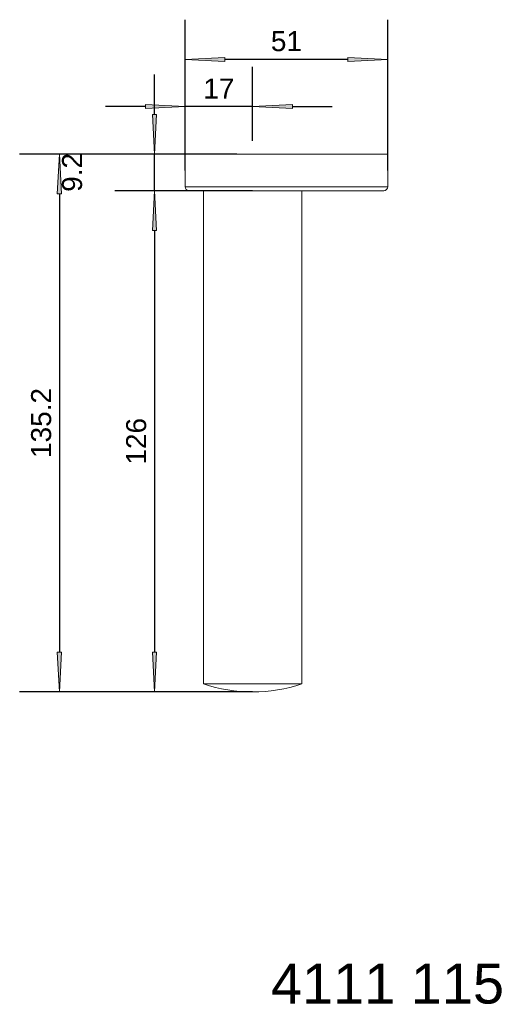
# Model space of a CAD drawing. Header units: millimetres. Extents: x 50 to 169, y -183 to 65.
import ezdxf

# ---------------------------------------------------------------- set-up
doc = ezdxf.new("R2010")
doc.units = ezdxf.units.MM
doc.header["$LTSCALE"] = 254
doc.header["$PDMODE"] = 1
doc.header["$PDSIZE"] = -2
for name, color, linetype, lineweight in [('1', 7, 'Continuous', 5), ('Bemaßung', 7, 'Continuous', 5), ('Keine', 7, 'Continuous', 5)]:
    doc.layers.add(name, color=color, linetype=linetype, lineweight=lineweight)
doc.styles.add('Arial', font='Arial')
doc.dimstyles.new('ST', dxfattribs={"dimtxt": 5.034433, "dimasz": 9.99939, "dimexe": 10, "dimexo": 0, "dimgap": 5, "dimtad": 1, "dimdec": 0, "dimdsep": 46, "dimtxsty": 'Arial', "dimblk": 'VW_FILLEDARROW', "dimblk1": 'VW_FILLEDARROW', "dimblk2": 'VW_FILLEDARROW', "dimcen": 0, "dimadec": 3, "dimazin": 0, "dimtfac": 1, "dimtdec": 0, "dimtix": 1, "dimtmove": 0, "dimatfit": 0, "dimldrblk": 'VW_FILLEDARROW-1', "dimfxl": 1, "dimfrac": 2, "dimtolj": 1, "dimarcsym": 0})

# ---------------------------------------------------------------- blocks, each defined once
blk = doc.blocks.new('VW_FILLEDARROW')
at = {"linetype": 'Continuous', "lineweight": 0}
blk.add_hatch(color=0, dxfattribs=at).paths.add_polyline_path([(-1, 0.052), (0, 0), (-1, -0.052)])
at = {"color": 0, "lineweight": 5, "flags": 128}
blk.add_lwpolyline([(-1, 0.052), (0, 0), (-1, -0.052)], close=True, dxfattribs=at)
blk = doc.blocks.new('*D1')
at = {"layer": 'Bemaßung', "color": 0, "lineweight": -2}
for p, q in [((91.76, 26.99), (91.76, 64.89)), ((142.76, 26.99), (142.76, 64.89)), ((132.76, 54.89), (101.76, 54.89))]:
    blk.add_line(p, q, dxfattribs=at)
at = {"layer": 'Defpoints', "color": 0}
for p in [(91.76, 54.89), (91.76, 26.99), (142.76, 26.99)]:
    blk.add_point(p, dxfattribs=at)
at = {"layer": 'Bemaßung', "color": 0, "lineweight": -2, "xscale": 9.999389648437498, "yscale": 9.999389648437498, "zscale": 9.999389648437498, "rotation": 180}
blk.add_blockref('VW_FILLEDARROW', (91.76, 54.89), dxfattribs=at)
at = {"layer": 'Bemaßung', "color": 0, "lineweight": -2, "xscale": 9.999389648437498, "yscale": 9.999389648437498, "zscale": 9.999389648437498}
blk.add_blockref('VW_FILLEDARROW', (142.76, 54.89), dxfattribs=at)
at = {"layer": 'Bemaßung', "color": 0, "insert": (117.26, 59.46), "char_height": 5.034, "attachment_point": 5, "style": 'Arial'}
blk.add_mtext('\\A1;51', dxfattribs=at)
blk = doc.blocks.new('VW_FILLEDARROW-1')
at = {"linetype": 'Continuous', "lineweight": 0}
blk.add_hatch(color=0, dxfattribs=at).paths.add_polyline_path([(-1, 0.052), (0, 0), (-1, -0.052)])
at = {"color": 0, "lineweight": 5, "flags": 128}
blk.add_lwpolyline([(-1, 0.052), (0, 0), (-1, -0.052)], close=True, dxfattribs=at)
blk = doc.blocks.new('*D2')
at = {"layer": 'Bemaßung', "color": 0, "lineweight": -2}
for p, q in [((91.76, 26.99), (91.76, 53.04)), ((108.76, 34.42), (108.76, 53.04)), ((81.76, 43.04), (71.76, 43.04)), ((108.76, 43.04), (91.76, 43.04)), ((118.76, 43.04), (128.76, 43.04))]:
    blk.add_line(p, q, dxfattribs=at)
at = {"layer": 'Defpoints', "color": 0}
for p in [(91.76, 43.04), (108.76, 34.42), (91.76, 26.99)]:
    blk.add_point(p, dxfattribs=at)
at = {"layer": 'Bemaßung', "color": 0, "lineweight": -2, "xscale": 9.999389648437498, "yscale": 9.999389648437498, "zscale": 9.999389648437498}
blk.add_blockref('VW_FILLEDARROW', (91.76, 43.04), dxfattribs=at)
at = {"layer": 'Bemaßung', "color": 0, "lineweight": -2, "xscale": 9.999389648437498, "yscale": 9.999389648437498, "zscale": 9.999389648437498, "rotation": 180}
blk.add_blockref('VW_FILLEDARROW', (108.76, 43.04), dxfattribs=at)
at = {"layer": 'Bemaßung', "color": 0, "insert": (100.26, 47.57), "char_height": 5.034, "attachment_point": 5, "style": 'Arial'}
blk.add_mtext('\\A1;17', dxfattribs=at)
blk = doc.blocks.new('*D3')
at = {"layer": 'Bemaßung', "color": 0, "lineweight": -2}
for p, q in [((84.04, 41.09), (84.04, 51.09)), ((104.74, 31.09), (74.04, 31.09)), ((84.04, 21.89), (84.04, 31.09)), ((104.74, 21.89), (74.04, 21.89)), ((84.04, 11.89), (84.04, 1.89))]:
    blk.add_line(p, q, dxfattribs=at)
at = {"layer": 'Defpoints', "color": 0}
for p in [(84.04, 31.09), (104.74, 31.09), (104.74, 21.89)]:
    blk.add_point(p, dxfattribs=at)
at = {"layer": 'Bemaßung', "color": 0, "lineweight": -2, "xscale": 9.999389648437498, "yscale": 9.999389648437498, "zscale": 9.999389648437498}
for p, rotation in [((84.04, 31.09), 270), ((84.04, 21.89), 90)]:
    blk.add_blockref('VW_FILLEDARROW', p, dxfattribs=dict(at, rotation=rotation))
at = {"layer": 'Bemaßung', "color": 0, "insert": (63.33, 26.49), "char_height": 5.034, "attachment_point": 5, "rotation": 90, "style": 'Arial'}
blk.add_mtext('\\A1;9.2', dxfattribs=at)
blk = doc.blocks.new('*D4')
at = {"layer": 'Bemaßung', "color": 0, "lineweight": -2}
for p, q in [((108.76, 21.89), (74.04, 21.89)), ((84.04, 11.89), (84.04, -94.11)), ((108.76, -104.11), (74.04, -104.11))]:
    blk.add_line(p, q, dxfattribs=at)
at = {"layer": 'Defpoints', "color": 0}
for p in [(108.76, 21.89), (84.04, -104.11), (108.76, -104.11)]:
    blk.add_point(p, dxfattribs=at)
at = {"layer": 'Bemaßung', "color": 0, "lineweight": -2, "xscale": 9.999389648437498, "yscale": 9.999389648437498, "zscale": 9.999389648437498}
for p, rotation in [((84.04, 21.89), 89.99999999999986), ((84.04, -104.11), 269.99999999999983)]:
    blk.add_blockref('VW_FILLEDARROW', p, dxfattribs=dict(at, rotation=rotation))
at = {"layer": 'Bemaßung', "color": 0, "insert": (79.47, -41.11), "char_height": 5.034, "attachment_point": 5, "rotation": 90, "style": 'Arial'}
blk.add_mtext('\\A1;126', dxfattribs=at)
blk = doc.blocks.new('*D5')
at = {"layer": 'Bemaßung', "color": 0, "lineweight": -2}
for p, q in [((84.04, 31.09), (50.11, 31.09)), ((60.11, 21.09), (60.11, -94.11)), ((84.04, -104.11), (50.11, -104.11))]:
    blk.add_line(p, q, dxfattribs=at)
at = {"layer": 'Defpoints', "color": 0}
for p in [(84.04, 31.09), (60.11, -104.11), (84.04, -104.11)]:
    blk.add_point(p, dxfattribs=at)
at = {"layer": 'Bemaßung', "color": 0, "lineweight": -2, "xscale": 9.999389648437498, "yscale": 9.999389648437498, "zscale": 9.999389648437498}
for p, rotation in [((60.11, 31.09), 89.99999999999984), ((60.11, -104.11), 269.99999999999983)]:
    blk.add_blockref('VW_FILLEDARROW', p, dxfattribs=dict(at, rotation=rotation))
at = {"layer": 'Bemaßung', "color": 0, "insert": (55.54, -36.51), "char_height": 5.034, "attachment_point": 5, "rotation": 90, "style": 'Arial'}
blk.add_mtext('\\A1;135.2', dxfattribs=at)

msp = doc.modelspace()

# ---------------------------------------------------------------- linework, layer by layer
at = {"layer": '1', "color": 7}
for p, q in [((91.76, 31.09), (91.76, 22.89)), ((91.76, 31.09), (142.76, 31.09)), ((142.76, 22.89), (142.76, 31.09)), ((91.76, 22.89), (142.76, 22.89)), ((92.76, 21.89), (141.76, 21.89)), ((96.36, 21.89), (96.36, -102.11)), ((121.16, -102.11), (121.16, 21.89)), ((96.36, -102.11), (121.16, -102.11))]:
    msp.add_line(p, q, dxfattribs=at)
for centre, radius, start, end in [((92.76, 22.89), 1, 180, 270), ((141.76, 22.89), 1, 270, 0), ((108.76, -64.67), 39.44, 251.6753, 288.3247)]:
    msp.add_arc(centre, radius, start, end, dxfattribs=at)

# ---------------------------------------------------------------- texts
at = {"layer": 'Keine', "insert": (113.38, -172.41), "char_height": 10.069, "width": 59.3828, "attachment_point": 1, "line_spacing_factor": 0.970891, "style": 'Arial'}
msp.add_mtext('4111 115', dxfattribs=at)

# ---------------------------------------------------------------- dimensions: what is measured, and where the dimension line sits
at = {"layer": 'Bemaßung'}
for base, p1, picture, middle in [((91.76, 54.89), (142.76, 26.99), '*D1', (117.26, 59.46)), ((91.76, 43.04), (108.76, 34.42), '*D2', (100.26, 47.57))]:
    dim = msp.add_linear_dim(base=base, p1=p1, p2=(91.76, 26.99), dimstyle='ST', override={"dimgap": 2, "dimdec": 1, "dimpost": '<>', "dimtxsty": 'Arial', "dimtmove": 2}, dxfattribs=at)
    dim.commit()
    dim.dimension.update_dxf_attribs({"geometry": picture, "text_midpoint": middle})
for base, p1, p2, override, picture, middle in [((84.04, 31.09), (104.74, 21.89), (104.74, 31.09), {"dimgap": 2, "dimdec": 1, "dimpost": '<>', "dimtxsty": 'Arial', "dimtix": 0, "dimtmove": 2}, '*D3', (63.33, 26.49)), ((60.11, -104.11), (84.04, 31.09), (84.04, -104.11), {"dimgap": 2, "dimdec": 1, "dimpost": '<>', "dimtxsty": 'Arial', "dimtmove": 2}, '*D5', (55.54, -36.51)), ((84.04, -104.11), (108.76, 21.89), (108.76, -104.11), {"dimgap": 2, "dimdec": 1, "dimpost": '<>', "dimtxsty": 'Arial', "dimtmove": 2}, '*D4', (79.47, -41.11))]:
    dim = msp.add_linear_dim(base=base, p1=p1, p2=p2, angle=270, dimstyle='ST', override=override, dxfattribs=at)
    dim.commit()
    dim.dimension.update_dxf_attribs({"geometry": picture, "text_midpoint": middle})

doc.saveas('drawing.dxf')
